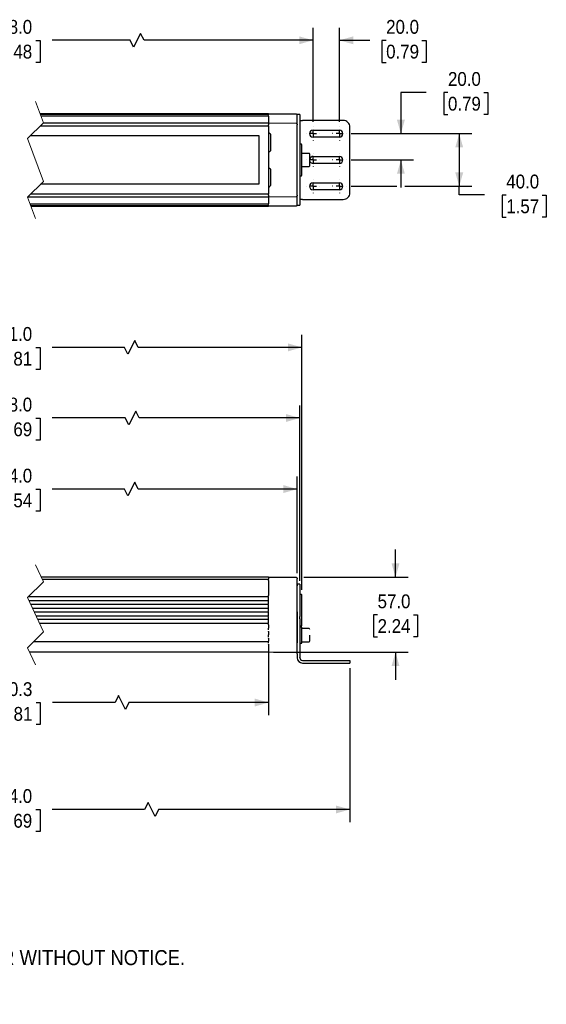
# Model space of a CAD drawing. Header units: millimetres. Extents: x 16 to 1295, y 0 to 798.
# Tile 2 of 4: x 416 to 816, y 35 to 783. Entities that reach past the tile are written whole.
import ezdxf

# ---------------------------------------------------------------- set-up
doc = ezdxf.new("R2010")
doc.units = ezdxf.units.MM
doc.header["$LTSCALE"] = 3
for name, pattern in [('SLD-Center', [19.05, 15.24, -1.27, 1.27, -1.27]), ('SLD-Dashed', [5.08, 2.54, 2.54]), ('SLD-Solid', [0])]:
    doc.linetypes.add(name, pattern=pattern)
doc.layers.add('CENTER', color=40, linetype='SLD-Center')
doc.layers.add('DIMENSIONS', color=140, linetype='SLD-Solid', lineweight=25)
doc.layers.add('TEXT', color=140, linetype='SLD-Solid', lineweight=25)
doc.styles.add('SLDTEXTSTYLE0', font='GOTHIC.TTF', dxfattribs={"width": 0.913})
doc.dimstyles.new('SLDDIMSTYLE0', dxfattribs={"dimtxt": 10.5, "dimasz": 10.5, "dimexe": 0, "dimexo": 0.0625, "dimgap": 2.625, "dimtad": 0, "dimtih": 1, "dimtoh": 1, "dimdec": 1, "dimrnd": 1e-09, "dimzin": 12, "dimdsep": 46, "dimtxsty": 'SLDTEXTSTYLE0', "dimsah": 1, "dimcen": 0.09, "dimadec": 0, "dimazin": 3, "dimtfac": 1, "dimtdec": 1, "dimtofl": 0, "dimtmove": 0, "dimatfit": 3, "dimfxl": 0, "dimfrac": 2, "dimtolj": 1, "dimtzin": 12, "dimarcsym": 0})
doc.dimstyles.new('SLDDIMSTYLE1', dxfattribs={"dimtxt": 10.5, "dimasz": 10.5, "dimexe": 0, "dimexo": 0.0625, "dimgap": 2.625, "dimtad": 0, "dimtih": 1, "dimtoh": 1, "dimdec": 1, "dimrnd": 1e-09, "dimzin": 4, "dimdsep": 46, "dimtxsty": 'SLDTEXTSTYLE0', "dimsah": 1, "dimcen": 0.09, "dimadec": 0, "dimazin": 1, "dimtfac": 1, "dimtdec": 1, "dimtofl": 0, "dimtmove": 0, "dimatfit": 3, "dimfxl": 0, "dimfrac": 2, "dimtolj": 1, "dimtzin": 12, "dimarcsym": 0})
doc.dimstyles.new('SLDDIMSTYLE2', dxfattribs={"dimtxt": 10.5, "dimasz": 10.5, "dimexe": 0, "dimexo": 0.0625, "dimgap": 2.625, "dimtad": 0, "dimtih": 1, "dimtoh": 1, "dimdec": 1, "dimrnd": 1e-09, "dimzin": 4, "dimdsep": 46, "dimtxsty": 'SLDTEXTSTYLE0', "dimsah": 1, "dimcen": 0.09, "dimadec": 0, "dimazin": 1, "dimtfac": 1, "dimtdec": 1, "dimtmove": 0, "dimatfit": 0, "dimfxl": 0, "dimfrac": 2, "dimtolj": 1, "dimtzin": 12, "dimarcsym": 0})

# ---------------------------------------------------------------- blocks, each defined once
blk = doc.blocks.new('SW_NOTE_0_2')
at = {"layer": 'TEXT', "color": 0, "char_height": 11.43, "attachment_point": 1, "style": 'SLDTEXTSTYLE0'}
for s, insert in [('NOTES:', (0, 14.6)), ('  1. DIMENSIONS CAN BE CHANGED BY MANUFACTURER WITHOUT NOTICE.', (0, -14.96)), ('  2. DIMENSIONS DO NOT IMPLY TOLERANCE.', (0, -44.52))]:
    blk.add_mtext(s, dxfattribs=dict(at, insert=insert))
blk = doc.blocks.new('_D_1')
at = {"layer": 'DIMENSIONS'}
for p, q in [((193.4, 356.85), (193.4, 490.17)), ((628.93, 356.85), (628.93, 490.17)), ((193.4, 480.65), (381.3, 480.65)), ((393.71, 480.57), (390.51, 480.57)), ((390.51, 480.57), (390.51, 463.9)), ((428.62, 480.57), (431.82, 480.57)), ((431.82, 480.57), (431.82, 463.9)), ((496.49, 480.65), (441.03, 480.65)), ((499.11, 475.4), (496.49, 480.65)), ((504.36, 485.9), (499.11, 475.4)), ((506.99, 480.65), (504.36, 485.9)), ((628.93, 480.65), (506.99, 480.65)), ((390.51, 463.9), (393.71, 463.9)), ((431.82, 463.9), (428.62, 463.9))]:
    blk.add_line(p, q, dxfattribs=at)
for points in [[(193.4, 480.65), (203.9, 477.65), (203.9, 483.65)], [(628.93, 480.65), (618.43, 483.65), (618.43, 477.65)]]:
    blk.add_solid(points, dxfattribs=at)
at = {"layer": 'DIMENSIONS', "char_height": 10.5, "attachment_point": 1, "style": 'SLDTEXTSTYLE0'}
for s, insert in [('678.0', (393.71, 496.11)), ('26.69', (393.71, 477.31))]:
    blk.add_mtext(s, dxfattribs=dict(at, insert=insert))
blk = doc.blocks.new('_D_2')
at = {"layer": 'DIMENSIONS'}
for p, q in [((195.4, 362.71), (195.4, 436.17)), ((626.93, 362.71), (626.93, 436.17)), ((195.4, 426.65), (381.3, 426.65)), ((393.71, 426.57), (390.51, 426.57)), ((390.51, 426.57), (390.51, 409.9)), ((428.62, 426.57), (431.82, 426.57)), ((431.82, 426.57), (431.82, 409.9)), ((495.77, 426.65), (441.03, 426.65)), ((498.4, 421.4), (495.77, 426.65)), ((503.65, 431.9), (498.4, 421.4)), ((506.27, 426.65), (503.65, 431.9)), ((626.93, 426.65), (506.27, 426.65)), ((390.51, 409.9), (393.71, 409.9)), ((431.82, 409.9), (428.62, 409.9))]:
    blk.add_line(p, q, dxfattribs=at)
for points in [[(195.4, 426.65), (205.9, 423.65), (205.9, 429.65)], [(626.93, 426.65), (616.43, 429.65), (616.43, 423.65)]]:
    blk.add_solid(points, dxfattribs=at)
at = {"layer": 'DIMENSIONS', "char_height": 10.5, "attachment_point": 1, "style": 'SLDTEXTSTYLE0'}
for s, insert in [('674.0', (393.71, 442.11)), ('26.54', (393.71, 423.31))]:
    blk.add_mtext(s, dxfattribs=dict(at, insert=insert))
blk = doc.blocks.new('_D_3')
at = {"layer": 'DIMENSIONS'}
for p, q in [((217.4, 307.12), (217.4, 254.95)), ((605.23, 307.12), (605.23, 254.95)), ((491.3, 269.73), (488.67, 264.48)), ((496.55, 259.23), (491.3, 269.73)), ((217.4, 264.48), (381.45, 264.48)), ((393.86, 264.4), (390.66, 264.4)), ((390.66, 264.4), (390.66, 247.73)), ((428.77, 264.4), (431.97, 264.4)), ((431.97, 264.4), (431.97, 247.73)), ((488.67, 264.48), (441.18, 264.48)), ((499.17, 264.48), (496.55, 259.23)), ((605.23, 264.48), (499.17, 264.48)), ((390.66, 247.73), (393.86, 247.73)), ((431.97, 247.73), (428.77, 247.73))]:
    blk.add_line(p, q, dxfattribs=at)
for points in [[(217.4, 264.48), (227.9, 261.48), (227.9, 267.48)], [(605.23, 264.48), (594.73, 267.48), (594.73, 261.48)]]:
    blk.add_solid(points, dxfattribs=at)
at = {"layer": 'DIMENSIONS', "char_height": 10.5, "attachment_point": 1, "style": 'SLDTEXTSTYLE0'}
for s, insert in [('630.3', (393.86, 279.94)), ('24.81', (393.86, 261.14))]:
    blk.add_mtext(s, dxfattribs=dict(at, insert=insert))
blk = doc.blocks.new('_D_5')
at = {"layer": 'DIMENSIONS'}
for p, q in [((155.4, 290.67), (155.4, 173.72)), ((666.93, 290.67), (666.93, 173.72)), ((513.78, 188.5), (511.15, 183.25)), ((519.03, 178), (513.78, 188.5)), ((155.4, 183.25), (381.3, 183.25)), ((393.71, 183.17), (390.51, 183.17)), ((390.51, 183.17), (390.51, 166.5)), ((428.62, 183.17), (431.82, 183.17)), ((431.82, 183.17), (431.82, 166.5)), ((511.15, 183.25), (441.03, 183.25)), ((521.65, 183.25), (519.03, 178)), ((666.93, 183.25), (521.65, 183.25)), ((390.51, 166.5), (393.71, 166.5)), ((431.82, 166.5), (428.62, 166.5))]:
    blk.add_line(p, q, dxfattribs=at)
for points in [[(155.4, 183.25), (165.9, 180.25), (165.9, 186.25)], [(666.93, 183.25), (656.43, 186.25), (656.43, 180.25)]]:
    blk.add_solid(points, dxfattribs=at)
at = {"layer": 'DIMENSIONS', "char_height": 10.5, "attachment_point": 1, "style": 'SLDTEXTSTYLE0'}
for s, insert in [('754.0', (393.71, 198.71)), ('29.69', (393.71, 179.91))]:
    blk.add_mtext(s, dxfattribs=dict(at, insert=insert))
blk = doc.blocks.new('_D_6')
at = {"layer": 'DIMENSIONS'}
for p, q in [((701.51, 359.68), (701.51, 380.68)), ((609.04, 359.68), (625.93, 359.68)), ((631.93, 359.68), (711.03, 359.68)), ((687.93, 331.1), (684.73, 331.1)), ((684.73, 331.1), (684.73, 314.43)), ((715.09, 331.1), (718.28, 331.1)), ((718.28, 331.1), (718.28, 314.43)), ((684.73, 314.43), (687.93, 314.43)), ((718.28, 314.43), (715.09, 314.43)), ((609.04, 302.68), (711.03, 302.68)), ((701.51, 302.68), (701.51, 281.68))]:
    blk.add_line(p, q, dxfattribs=at)
for points in [[(701.51, 359.68), (704.51, 370.18), (698.51, 370.18)], [(701.51, 302.68), (698.51, 292.18), (704.51, 292.18)]]:
    blk.add_solid(points, dxfattribs=at)
at = {"layer": 'DIMENSIONS', "char_height": 10.5, "attachment_point": 1, "style": 'SLDTEXTSTYLE0'}
for s, insert in [('57.0', (687.93, 346.64)), ('2.24', (687.93, 327.84))]:
    blk.add_mtext(s, dxfattribs=dict(at, insert=insert))
blk = doc.blocks.new('_D_7')
at = {"layer": 'DIMENSIONS'}
for p, q in [((191.9, 349.99), (191.9, 543.81)), ((503.66, 539.54), (498.41, 529.04)), ((506.28, 534.29), (503.66, 539.54)), ((630.43, 349.99), (630.43, 543.81)), ((191.9, 534.29), (381.3, 534.29)), ((393.71, 534.21), (390.51, 534.21)), ((390.51, 534.21), (390.51, 517.54)), ((428.62, 534.21), (431.82, 534.21)), ((431.82, 534.21), (431.82, 517.54)), ((495.78, 534.29), (441.03, 534.29)), ((498.41, 529.04), (495.78, 534.29)), ((630.43, 534.29), (506.28, 534.29)), ((390.51, 517.54), (393.71, 517.54)), ((431.82, 517.54), (428.62, 517.54))]:
    blk.add_line(p, q, dxfattribs=at)
for points in [[(191.9, 534.29), (202.4, 531.29), (202.4, 537.29)], [(630.43, 534.29), (619.93, 537.29), (619.93, 531.29)]]:
    blk.add_solid(points, dxfattribs=at)
at = {"layer": 'DIMENSIONS', "char_height": 10.5, "attachment_point": 1, "style": 'SLDTEXTSTYLE0'}
for s, insert in [('681.0', (393.71, 549.75)), ('26.81', (393.71, 530.95))]:
    blk.add_mtext(s, dxfattribs=dict(at, insert=insert))
blk = doc.blocks.new('_D_11')
at = {"layer": 'DIMENSIONS'}
for p, q in [((183.4, 705.65), (183.4, 777.1)), ((508.03, 772.82), (502.78, 762.32)), ((510.66, 767.57), (508.03, 772.82)), ((638.93, 705.66), (638.93, 777.1)), ((183.4, 767.57), (381.3, 767.57)), ((393.71, 767.49), (390.51, 767.49)), ((390.51, 767.49), (390.51, 750.83)), ((428.62, 767.49), (431.82, 767.49)), ((431.82, 767.49), (431.82, 750.83)), ((500.16, 767.57), (441.03, 767.57)), ((502.78, 762.32), (500.16, 767.57)), ((638.93, 767.57), (510.66, 767.57)), ((390.51, 750.83), (393.71, 750.83)), ((431.82, 750.83), (428.62, 750.83))]:
    blk.add_line(p, q, dxfattribs=at)
for points in [[(183.4, 767.57), (193.9, 764.57), (193.9, 770.57)], [(638.93, 767.57), (628.43, 770.57), (628.43, 764.57)]]:
    blk.add_solid(points, dxfattribs=at)
at = {"layer": 'DIMENSIONS', "char_height": 10.5, "attachment_point": 1, "style": 'SLDTEXTSTYLE0'}
for s, insert in [('698.0', (393.71, 783.04)), ('27.48', (393.71, 764.24))]:
    blk.add_mtext(s, dxfattribs=dict(at, insert=insert))
blk = doc.blocks.new('_D_13')
at = {"layer": 'DIMENSIONS'}
for p, q in [((638.93, 705.66), (638.93, 777.1)), ((658.93, 705.66), (658.93, 777.1)), ((638.93, 767.57), (617.93, 767.57)), ((658.93, 767.57), (682.03, 767.57)), ((694.43, 767.49), (691.23, 767.49)), ((691.23, 767.49), (691.23, 750.83)), ((721.59, 767.49), (724.79, 767.49)), ((724.79, 767.49), (724.79, 750.83)), ((691.23, 750.83), (694.43, 750.83)), ((724.79, 750.83), (721.59, 750.83))]:
    blk.add_line(p, q, dxfattribs=at)
for points in [[(638.93, 767.57), (628.43, 770.57), (628.43, 764.57)], [(658.93, 767.57), (669.43, 764.57), (669.43, 770.57)]]:
    blk.add_solid(points, dxfattribs=at)
at = {"layer": 'DIMENSIONS', "char_height": 10.5, "attachment_point": 1, "style": 'SLDTEXTSTYLE0'}
for s, insert in [('20.0', (694.43, 783.04)), ('0.79', (694.43, 764.24))]:
    blk.add_mtext(s, dxfattribs=dict(at, insert=insert))
blk = doc.blocks.new('_D_14')
at = {"layer": 'DIMENSIONS'}
for p, q in [((724.68, 727.98), (705.63, 727.98)), ((705.63, 727.98), (705.63, 696.66)), ((741.34, 727.9), (738.15, 727.9)), ((738.15, 727.9), (738.15, 711.23)), ((768.5, 727.9), (771.7, 727.9)), ((771.7, 727.9), (771.7, 711.23)), ((738.15, 711.23), (741.34, 711.23)), ((771.7, 711.23), (768.5, 711.23)), ((667.93, 696.66), (715.15, 696.66)), ((667.93, 676.66), (715.15, 676.66)), ((705.63, 676.66), (705.63, 655.66))]:
    blk.add_line(p, q, dxfattribs=at)
for points in [[(705.63, 696.66), (708.63, 707.16), (702.63, 707.16)], [(705.63, 676.66), (702.63, 666.16), (708.63, 666.16)]]:
    blk.add_solid(points, dxfattribs=at)
at = {"layer": 'DIMENSIONS', "char_height": 10.5, "attachment_point": 1, "style": 'SLDTEXTSTYLE0'}
for s, insert in [('20.0', (741.34, 743.45)), ('0.79', (741.34, 724.64))]:
    blk.add_mtext(s, dxfattribs=dict(at, insert=insert))
blk = doc.blocks.new('_D_15')
at = {"layer": 'DIMENSIONS'}
for p, q in [((667.93, 696.66), (759.41, 696.66)), ((749.89, 696.66), (749.89, 656.66)), ((667.93, 656.66), (702.63, 656.66)), ((708.63, 656.66), (759.41, 656.66)), ((749.89, 650.08), (749.89, 656.66)), ((768.94, 650.08), (749.89, 650.08)), ((785.6, 650), (782.4, 650)), ((782.4, 650), (782.4, 633.33)), ((812.76, 650), (815.96, 650)), ((815.96, 650), (815.96, 633.33)), ((782.4, 633.33), (785.6, 633.33)), ((815.96, 633.33), (812.76, 633.33))]:
    blk.add_line(p, q, dxfattribs=at)
for points in [[(749.89, 696.66), (746.89, 686.16), (752.89, 686.16)], [(749.89, 656.66), (752.89, 667.16), (746.89, 667.16)]]:
    blk.add_solid(points, dxfattribs=at)
at = {"layer": 'DIMENSIONS', "char_height": 10.5, "attachment_point": 1, "style": 'SLDTEXTSTYLE0'}
for s, insert in [('40.0', (785.6, 665.54)), ('1.57', (785.6, 646.74))]:
    blk.add_mtext(s, dxfattribs=dict(at, insert=insert))
blk = doc.blocks.new('SW_CENTERMARKSYMBOL_8')
at = {"layer": 'CENTER', "color": 0}
for p, q in [((-5.08, 0), (-5.19, 0)), ((0, 0), (-2.54, 0)), ((0, 5.08), (0, 5.19)), ((0, 0), (0, 2.54)), ((0, 0), (0, -2.54)), ((0, 0), (2.54, 0)), ((5.08, 0), (5.19, 0)), ((0, -5.08), (0, -5.19))]:
    blk.add_line(p, q, dxfattribs=at)
blk = doc.blocks.new('SW_CENTERMARKSYMBOL_9')
at = {"layer": 'CENTER', "color": 0}
for p, q in [((-5.08, 0), (-5.19, 0)), ((0, 0), (-2.54, 0)), ((0, 5.08), (0, 5.19)), ((0, 0), (0, 2.54)), ((0, 0), (0, -2.54)), ((0, 0), (2.54, 0)), ((5.08, 0), (5.19, 0)), ((0, -5.08), (0, -5.19))]:
    blk.add_line(p, q, dxfattribs=at)
blk = doc.blocks.new('SW_CENTERMARKSYMBOL_10')
at = {"layer": 'CENTER', "color": 0}
for p, q in [((-5.08, 0), (-5.19, 0)), ((0, 0), (-2.54, 0)), ((0, 5.08), (0, 5.19)), ((0, 0), (0, 2.54)), ((0, 0), (0, -2.54)), ((0, 0), (2.54, 0)), ((5.08, 0), (5.19, 0)), ((0, -5.08), (0, -5.19))]:
    blk.add_line(p, q, dxfattribs=at)
blk = doc.blocks.new('SW_CENTERMARKSYMBOL_11')
at = {"layer": 'CENTER', "color": 0}
for p, q in [((-5.08, 0), (-5.19, 0)), ((0, 0), (-2.54, 0)), ((0, 5.08), (0, 5.19)), ((0, 0), (0, 2.54)), ((0, 0), (0, -2.54)), ((0, 0), (2.54, 0)), ((5.08, 0), (5.19, 0)), ((0, -5.08), (0, -5.19))]:
    blk.add_line(p, q, dxfattribs=at)
blk = doc.blocks.new('SW_CENTERMARKSYMBOL_12')
at = {"layer": 'CENTER', "color": 0}
for p, q in [((-5.08, 0), (-5.19, 0)), ((0, 0), (-2.54, 0)), ((0, 5.08), (0, 5.19)), ((0, 0), (0, 2.54)), ((0, 0), (0, -2.54)), ((0, 0), (2.54, 0)), ((5.08, 0), (5.19, 0)), ((0, -5.08), (0, -5.19))]:
    blk.add_line(p, q, dxfattribs=at)
blk = doc.blocks.new('SW_CENTERMARKSYMBOL_13')
at = {"layer": 'CENTER', "color": 0}
for p, q in [((-5.08, 0), (-5.19, 0)), ((0, 0), (-2.54, 0)), ((0, 5.08), (0, 5.19)), ((0, 0), (0, 2.54)), ((0, 0), (0, -2.54)), ((0, 0), (2.54, 0)), ((5.08, 0), (5.19, 0)), ((0, -5.08), (0, -5.19))]:
    blk.add_line(p, q, dxfattribs=at)

msp = doc.modelspace()

# ---------------------------------------------------------------- linework, layer by layer
at = {"color": 7, "linetype": 'SLD-Dashed', "lineweight": 18}
for p, q in [((428.34, 721.18), (434.34, 704.92)), ((434.34, 704.92), (422.34, 692.92)), ((422.34, 692.92), (434.34, 660.39)), ((434.34, 660.39), (422.34, 648.39)), ((422.34, 648.39), (428.34, 632.13)), ((428.34, 369.2), (434.34, 356.19)), ((434.34, 356.19), (422.34, 344.19)), ((422.34, 344.19), (434.34, 318.17)), ((434.34, 318.17), (422.34, 306.17)), ((422.34, 306.17), (428.34, 293.15))]:
    msp.add_line(p, q, dxfattribs=at)
for p, q in [((605.23, 711.66), (431.85, 711.66)), ((605.23, 711.27), (431.99, 711.27)), ((605.23, 711.65), (605.23, 711.66)), ((605.23, 711.5), (605.23, 711.65)), ((605.23, 711.26), (605.23, 711.27)), ((605.23, 711.02), (605.23, 711.26)), ((605.23, 710.8), (605.23, 711.02)), ((626.44, 711.38), (605.43, 711.56)), ((628.93, 711.11), (626.93, 711.11)), ((626.93, 704.88), (626.93, 710.83)), ((628.93, 711.11), (628.93, 709.64)), ((605.23, 709.89), (432.5, 709.89)), ((605.23, 704.66), (434.07, 704.66)), ((604.93, 710.25), (604.93, 709.89)), ((605.23, 709.86), (605.23, 709.89)), ((605.23, 709.86), (605.23, 705.52)), ((605.23, 705.52), (605.23, 704.66)), ((605.23, 704.66), (605.23, 703.41)), ((605.23, 702.91), (605.23, 703.41)), ((626.44, 704.37), (605.43, 704.55)), ((626.93, 703.87), (626.93, 704.88)), ((626.93, 703.87), (626.93, 703.4)), ((626.93, 649.92), (626.93, 703.4)), ((628.93, 709.64), (628.93, 690.05)), ((628.93, 706.66), (630.93, 706.66)), ((661.93, 706.66), (630.93, 706.66)), ((432.07, 702.66), (605.23, 702.66)), ((605.23, 702.68), (605.23, 702.91)), ((605.23, 702.66), (605.23, 650.66)), ((638.93, 699.31), (658.93, 699.31)), ((666.93, 651.66), (666.93, 701.66)), ((424.57, 695.16), (597.73, 695.16)), ((597.73, 695.16), (597.73, 658.16)), ((606.63, 695.56), (606.63, 684.24)), ((628.93, 690.05), (628.93, 686.59)), ((629.93, 688.66), (628.93, 688.66)), ((630.43, 665.16), (630.43, 688.16)), ((658.93, 694.01), (638.93, 694.01)), ((628.93, 686.59), (628.93, 666.73)), ((635.93, 681.66), (630.53, 681.66)), ((636.53, 672.26), (636.53, 681.06)), ((638.93, 679.31), (658.93, 679.31)), ((658.93, 674.01), (638.93, 674.01)), ((606.63, 669.09), (606.63, 657.76)), ((628.93, 666.73), (628.93, 663.26)), ((630.53, 671.66), (635.93, 671.66)), ((628.93, 664.66), (629.93, 664.66)), ((628.93, 663.26), (628.93, 643.67)), ((638.93, 659.31), (658.93, 659.31)), ((597.73, 658.16), (432.1, 658.16)), ((658.93, 654.01), (638.93, 654.01)), ((422.6, 648.66), (605.23, 648.66)), ((424.17, 643.42), (605.23, 643.42)), ((605.23, 650.66), (424.6, 650.66)), ((604.93, 643.42), (604.93, 643.07)), ((605.23, 650.41), (605.23, 650.63)), ((605.23, 649.91), (605.23, 650.41)), ((605.23, 649.91), (605.23, 648.66)), ((605.23, 648.66), (605.23, 647.79)), ((605.23, 647.79), (605.23, 643.46)), ((605.23, 643.42), (605.23, 643.46)), ((605.43, 648.77), (626.44, 648.95)), ((626.93, 649.92), (626.93, 649.45)), ((626.93, 648.43), (626.93, 649.45)), ((626.93, 642.49), (626.93, 648.43)), ((630.93, 646.66), (628.93, 646.66)), ((628.93, 643.67), (628.93, 642.21)), ((630.93, 646.66), (661.93, 646.66)), ((424.68, 642.04), (605.23, 642.04)), ((424.82, 641.66), (605.23, 641.66)), ((605.23, 642.29), (605.23, 642.51)), ((605.23, 642.05), (605.23, 642.29)), ((605.23, 642.04), (605.23, 642.05)), ((605.23, 641.66), (605.23, 641.82)), ((605.23, 641.66), (605.23, 641.66)), ((605.43, 641.75), (626.44, 641.94)), ((626.93, 642.21), (628.93, 642.21)), ((605.23, 359.68), (432.73, 359.68)), ((605.23, 359.68), (605.23, 358.26)), ((626.44, 359.4), (605.43, 359.58)), ((606.63, 359.59), (606.61, 359.57)), ((433.38, 358.26), (605.23, 358.26)), ((605.23, 357.3), (605.23, 358.26)), ((605.23, 357.3), (605.23, 354.47)), ((605.23, 354.47), (605.23, 345.76)), ((626.93, 358.9), (626.93, 358.43)), ((626.93, 357.3), (626.93, 358.43)), ((626.93, 354.03), (626.93, 357.3)), ((628.93, 354.48), (626.93, 354.48)), ((626.93, 354.48), (626.93, 353.04)), ((626.93, 303.88), (626.93, 354.03)), ((628.93, 354.48), (628.93, 353.04)), ((628.93, 353.04), (628.93, 333.45)), ((605.23, 344.77), (422.92, 344.77)), ((604.93, 344.77), (604.93, 341.91)), ((605.23, 345.3), (605.23, 345.76)), ((629.93, 346.68), (628.93, 346.68)), ((630.43, 323.18), (630.43, 346.18)), ((423.39, 341.91), (605.23, 341.91)), ((605.23, 339.07), (424.7, 339.07)), ((604.93, 339.07), (604.93, 336.12)), ((605.23, 341.3), (605.23, 341.71)), ((605.23, 339.93), (605.23, 341.3)), ((605.23, 339.48), (605.23, 339.93)), ((426.06, 336.12), (605.23, 336.12)), ((605.23, 333.24), (427.39, 333.24)), ((428.75, 330.29), (605.23, 330.29)), ((604.93, 333.24), (604.93, 330.29)), ((605.23, 335.39), (605.23, 335.82)), ((605.23, 333.97), (605.23, 335.39)), ((605.23, 333.53), (605.23, 333.97)), ((605.23, 329.42), (605.23, 329.88)), ((605.23, 328.05), (605.23, 329.42)), ((626.93, 333.45), (626.93, 329.92)), ((626.93, 329.92), (626.93, 328.96)), ((628.93, 333.45), (628.93, 329.92)), ((628.93, 328.96), (628.93, 329.92)), ((605.23, 327.45), (430.06, 327.45)), ((605.23, 324.59), (431.38, 324.59)), ((604.93, 327.45), (604.93, 324.59)), ((605.23, 327.65), (605.23, 328.05)), ((605.23, 323.6), (605.23, 324.06)), ((605.23, 323.6), (605.23, 321.26)), ((626.93, 328.96), (626.93, 328.01)), ((626.93, 328.01), (626.93, 309.78)), ((628.93, 328.01), (628.93, 328.96)), ((628.93, 328.01), (628.93, 309.78)), ((628.93, 322.68), (629.93, 322.68)), ((630.53, 321.68), (628.93, 321.68)), ((630.53, 309.68), (630.53, 321.68)), ((604.93, 321.04), (604.93, 319.63)), ((604.93, 315.74), (604.93, 314.51)), ((605.23, 321.12), (605.23, 321.26)), ((605.23, 321.12), (605.23, 321.1)), ((605.23, 318.81), (605.23, 318.75)), ((605.23, 318.54), (605.23, 318.75)), ((605.23, 318.54), (605.23, 315.85)), ((605.23, 315.74), (605.23, 315.85)), ((605.23, 315.74), (605.23, 315.73)), ((635.93, 320.68), (630.53, 320.68)), ((636.53, 311.28), (636.53, 315.68)), ((427.11, 310.93), (605.23, 310.93)), ((604.93, 310.93), (604.93, 309.96)), ((605.23, 313.66), (605.23, 313.6)), ((605.23, 313.39), (605.23, 313.6)), ((605.23, 313.39), (605.23, 311.01)), ((605.23, 310.93), (605.23, 311.01)), ((605.23, 309.15), (605.23, 309.09)), ((605.23, 308.89), (605.23, 309.09)), ((605.23, 308.89), (605.23, 303.18)), ((626.93, 301.54), (626.93, 309.78)), ((628.93, 309.78), (628.93, 301.54)), ((628.93, 309.68), (630.53, 309.68)), ((630.53, 310.68), (635.93, 310.68)), ((605.23, 302.68), (423.95, 302.68)), ((605.23, 302.68), (605.23, 303.18)), ((605.43, 302.78), (626.44, 302.96)), ((626.93, 301.54), (626.93, 300.65)), ((626.93, 300.65), (626.93, 298.78)), ((628.93, 301.54), (628.93, 300.65)), ((628.93, 300.65), (628.93, 298.78)), ((626.93, 298.78), (626.93, 298.48)), ((628.93, 298.48), (628.93, 298.78)), ((630.93, 296.48), (661.93, 296.48)), ((630.93, 294.48), (661.93, 294.48)), ((661.93, 296.48), (666.93, 296.48)), ((661.93, 294.48), (666.93, 294.48)), ((666.93, 296.48), (666.93, 294.48))]:
    msp.add_line(p, q)
for centre, radius, start, end in [((605.43, 711.06), 0.5, 89.99984, 113.56948), ((626.43, 710.88), 0.498, 359.99676, 89.50213), ((605.43, 704.05), 0.5, 90.00027, 113.56802), ((626.43, 703.87), 0.498, 359.99712, 89.50177), ((661.93, 701.66), 5, 359.99983, 90.00011), ((638.93, 696.66), 2.65, 90.00016, 269.99984), ((658.93, 696.66), 2.65, 270.00016, 89.99984), ((629.93, 688.16), 0.5, 0.00041, 90.00226), ((635.93, 681.06), 0.6, 0.00137, 89.99961), ((638.93, 676.66), 2.65, 204.03097, 270.00011), ((638.93, 676.66), 2.65, 90.00064, 154.9977), ((658.93, 676.66), 2.65, 270.00016, 89.99984), ((635.93, 672.26), 0.6, 270.00039, 359.99868), ((629.93, 665.16), 0.5, 269.99774, 359.99959), ((638.93, 656.66), 2.65, 90.00016, 269.99984), ((658.93, 656.66), 2.65, 270.00016, 89.99984), ((661.93, 651.66), 5, 269.99985, 0.00019), ((605.43, 649.27), 0.501, 246.4671, 269.9646), ((626.43, 649.45), 0.498, 270.49823, 0.00288), ((605.43, 642.26), 0.501, 246.46713, 269.96355), ((626.43, 642.44), 0.498, 270.49787, 0.00324), ((605.43, 359.08), 0.498, 90.95408, 113.61115), ((626.43, 358.9), 0.498, 359.99749, 89.5014), ((629.93, 346.18), 0.5, 0.0003, 90.00226), ((629.93, 323.18), 0.5, 269.99774, 359.99959), ((635.93, 320.08), 0.6, 0.00137, 89.99961), ((635.93, 311.28), 0.6, 270.00024, 359.99869), ((605.43, 303.28), 0.5, 246.43169, 269.00414), ((626.43, 303.46), 0.498, 270.4986, 0.00251), ((630.93, 298.48), 4, 180.00035, 269.99979), ((630.93, 298.48), 2, 180.00041, 269.9997)]:
    msp.add_arc(centre, radius, start, end)
for points, knots in [([(605.43, 697.53), (605.59, 697.41), (605.92, 697.17), (606.3, 696.7), (606.57, 696.16), (606.61, 695.76), (606.63, 695.56)], [0, 0, 0, 0, 0.25732, 0.501316, 0.751077, 1, 1, 1, 1]), ([(606.63, 684.24), (606.61, 684.06), (606.58, 683.71), (606.33, 683.24), (605.93, 682.87), (605.6, 682.76), (605.43, 682.7)], [0, 0, 0, 0, 0.249718, 0.499715, 0.749781, 1, 1, 1, 1]), ([(605.43, 670.62), (605.6, 670.57), (605.93, 670.45), (606.33, 670.09), (606.58, 669.61), (606.61, 669.26), (606.63, 669.09)], [0, 0, 0, 0, 0.250216, 0.500274, 0.750265, 1, 1, 1, 1]), ([(606.63, 657.76), (606.61, 657.56), (606.57, 657.16), (606.3, 656.62), (605.92, 656.15), (605.59, 655.92), (605.43, 655.79)], [0, 0, 0, 0, 0.2489204, 0.4986803, 0.742549, 1, 1, 1, 1]), ([(605.43, 359.58), (605.43, 359.58), (605.43, 359.58), (605.43, 359.58), (605.43, 359.58), (605.42, 359.58), (605.42, 359.58), (605.42, 359.58), (605.42, 359.58), (605.42, 359.58), (605.42, 359.58), (605.42, 359.58), (605.42, 359.58), (605.42, 359.58)], [0, 0, 0, 0, 0.047945, 0.14726, 0.297945, 0.499999, 0.602739, 0.695205, 0.77397, 0.842466, 0.900685, 0.945206, 1, 1, 1, 1]), ([(605.42, 302.78), (605.42, 302.78), (605.42, 302.78), (605.42, 302.78), (605.42, 302.78), (605.42, 302.78), (605.42, 302.78), (605.42, 302.78), (605.42, 302.78), (605.42, 302.78), (605.43, 302.78), (605.43, 302.78), (605.43, 302.78), (605.43, 302.78)], [0, 0, 0, 0, 0.1404114, 0.2945223, 0.500001, 0.5513706, 0.5753432, 0.6027403, 0.6267129, 0.6506855, 0.6952064, 0.8664392, 1, 1, 1, 1])]:
    msp.add_open_spline(points, degree=3, knots=knots)

# ---------------------------------------------------------------- block references
at = {"layer": 'CENTER'}
for name, p in [('SW_CENTERMARKSYMBOL_10', (638.93, 696.66)), ('SW_CENTERMARKSYMBOL_11', (658.93, 696.66)), ('SW_CENTERMARKSYMBOL_13', (638.93, 676.66)), ('SW_CENTERMARKSYMBOL_12', (658.93, 676.66)), ('SW_CENTERMARKSYMBOL_9', (638.93, 656.66)), ('SW_CENTERMARKSYMBOL_8', (658.93, 656.66))]:
    msp.add_blockref(name, p, dxfattribs=at)
at = {"layer": 'TEXT'}
msp.add_blockref('SW_NOTE_0_2', (27.78, 91.39), dxfattribs=at)

# ---------------------------------------------------------------- dimensions: what is measured, and where the dimension line sits
at = {"layer": 'DIMENSIONS'}
for base, p1, p2, text, dimstyle, picture, middle in [((638.93, 767.57), (183.4, 701.84), (638.93, 701.85), '698.0', 'SLDDIMSTYLE1', '_D_11', (411.17, 767.57)), ((630.43, 534.29), (191.9, 346.18), (630.43, 346.18), '681.0', 'SLDDIMSTYLE1', '_D_7', (411.17, 534.29)), ((628.93, 480.65), (193.4, 353.04), (628.93, 353.04), '678.0', 'SLDDIMSTYLE1', '_D_1', (411.17, 480.65)), ((626.93, 426.65), (195.4, 358.9), (626.93, 358.9), '674.0', 'SLDDIMSTYLE1', '_D_2', (411.17, 426.65)), ((605.23, 264.48), (217.4, 310.93), (605.23, 310.93), '630.3', 'SLDDIMSTYLE0', '_D_3', (411.32, 264.48)), ((666.93, 183.25), (155.4, 294.48), (666.93, 294.48), '754.0', 'SLDDIMSTYLE1', '_D_5', (411.17, 183.25))]:
    dim = msp.add_linear_dim(base=base, p1=p1, p2=p2, text=text, dimstyle=dimstyle, dxfattribs=at)
    dim.commit()
    dim.dimension.update_dxf_attribs({"geometry": picture, "text_midpoint": middle, "dimtype": 160})
dim = msp.add_linear_dim(base=(658.93, 767.57), p1=(638.93, 701.85), p2=(658.93, 701.85), dimstyle='SLDDIMSTYLE2', dxfattribs=at)
dim.commit()
dim.dimension.update_dxf_attribs({"geometry": '_D_13', "text_midpoint": (708.01, 767.57), "dimtype": 160})
for base, p1, p2, dimstyle, picture, middle in [((705.63, 676.66), (664.12, 696.66), (664.12, 676.66), 'SLDDIMSTYLE2', '_D_14', (705.63, 727.98)), ((749.89, 656.66), (664.12, 696.66), (664.12, 656.66), 'SLDDIMSTYLE1', '_D_15', (749.89, 650.08)), ((701.51, 302.68), (605.23, 359.68), (605.23, 302.68), 'SLDDIMSTYLE2', '_D_6', (701.51, 331.18))]:
    dim = msp.add_linear_dim(base=base, p1=p1, p2=p2, angle=90, dimstyle=dimstyle, dxfattribs=at)
    dim.commit()
    dim.dimension.update_dxf_attribs({"geometry": picture, "text_midpoint": middle, "dimtype": 160})

doc.saveas('drawing.dxf')
